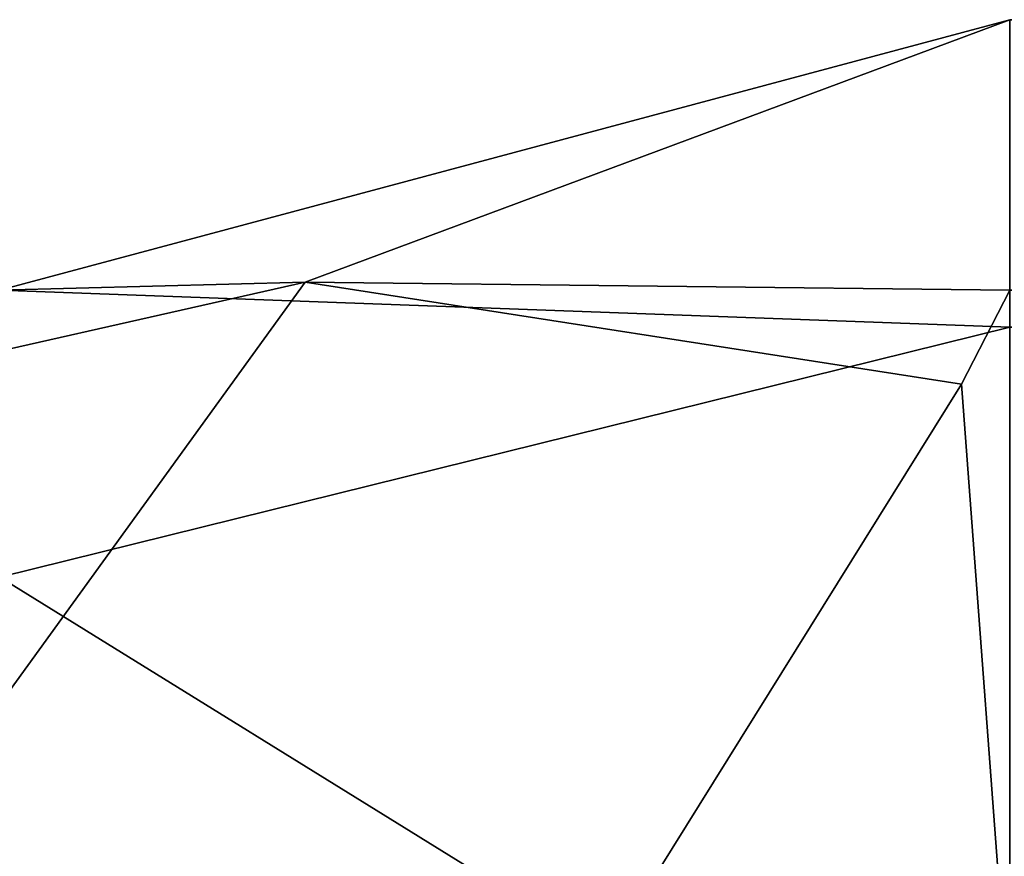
# Model space of a CAD drawing. Header units: inches. Extents: x 0 to 23, y -28 to 0.
# Tile 129 of 256: x 0.127 to 0.249, y -0.104 to 0. Entities that reach past the tile are written whole.
import ezdxf

# ---------------------------------------------------------------- set-up
doc = ezdxf.new("R2010")
doc.units = ezdxf.units.IN
doc.header["$LTSCALE"] = 0.03937
doc.header["$MEASUREMENT"] = 0
doc.layers.add('A-FURN-3-ST-BK', color=151, linetype='Continuous')

msp = doc.modelspace()

# ---------------------------------------------------------------- meshes
at = {"layer": 'A-FURN-3-ST-BK'}
mesh = msp.add_polyface(dxfattribs=at)
corners = [(0.25, -4.21165, 32.86484), (22.75, -4.21165, 32.86484), (0.25, -3.85654, 32.96592), (22.75, -3.85654, 32.96592), (0.25, -3.48891, 33), (22.75, -0.5, 33), (0.25, -0.5, 33), (0.25, -0.30866, 32.96194), (22.75, -0.30866, 32.96194), (0.25, -0.14645, 32.85355), (22.75, -0.14645, 32.85355), (0.25, -0.03806, 32.69134), (22.75, -0.03806, 32.69134), (0.25, 0, 32.5), (22.75, 0, 5.25), (0.25, 0, 5.25), (0.25, -0.03349, 5.125), (22.75, -0.03349, 5.125), (0.25, -0.125, 5.03349), (22.75, -0.125, 5.03349), (0.25, -0.25, 5), (22.75, -4.10019, 5), (0.25, -4.10019, 5), (0.125, -4.10019, 5.03349), (0.125, -0.25, 5.03349), (0.125, -4.32566, 16.90087), (0.03349, -4.22519, 5.2499), (0.125, -4.3167, 5.24983), (0.25, -4.35916, 16.90085), (0.03349, -4.26505, 17.17338), (0.125, -4.35425, 17.15295), (0.125, -0.03349, 5.25), (0.03349, -0.125, 32.5), (0.125, -0.03349, 32.5), (0.125, -0.32148, 32.931), (0.125, -0.5, 32.96651), (0.125, -0.17013, 32.82987), (0.125, -0.069, 32.67852), (0.03349, -3.48891, 32.875), (0.125, -3.48891, 32.96651), (0.125, -3.85039, 32.933), (0.125, -4.19955, 32.83361), (0.25, -4.54213, 32.70022), (0.10687, -0.04511, 5.24402), (0.16283, -0.0325, 5.16283), (0.24402, -0.04511, 5.10687), (0.18779, -0.13546, 5.03667), (0.09833, -0.12157, 5.09833), (0.03667, -0.13546, 5.18779), (0.09838, -4.22858, 5.09824), (0.18776, -4.21471, 5.03666), (0.25, -4.22514, 5.03346), (0.24394, -4.30505, 5.10684), (0.25, -4.31663, 5.12489), (0.16289, -4.31764, 5.16266), (0.25, -4.35019, 5.24981), (0.10678, -4.30501, 5.24398), (0.03664, -4.21466, 5.18777), (22.75, -4.22514, 5.03346), (22.75, -4.31663, 5.12489)]
mesh.append_faces([[corners[k] for k in face] for face in [(0, 1, 2), (2, 3, 4), (4, 5, 6), (6, 5, 7), (7, 8, 9), (9, 10, 11), (11, 12, 13), (13, 14, 15), (15, 14, 16), (16, 17, 18), (18, 19, 20), (20, 21, 22), (23, 24, 22), (22, 24, 20), (25, 26, 27), (25, 27, 28), (29, 25, 30), (31, 32, 33), (31, 33, 15), (15, 33, 13), (34, 35, 6), (34, 6, 7), (34, 7, 36), (36, 7, 9), (36, 9, 37), (37, 9, 11), (37, 11, 33), (33, 11, 13), (33, 32, 37), (35, 38, 39), (35, 39, 6), (6, 39, 4), (38, 40, 39), (39, 40, 2), (39, 2, 4), (41, 42, 0), (41, 0, 40), (40, 0, 2), (43, 31, 44), (44, 31, 15), (44, 15, 16), (44, 16, 45), (45, 16, 18), (45, 18, 46), (46, 18, 20), (46, 20, 24), (46, 24, 47), (47, 48, 43, 44), (47, 44, 45, 46), (49, 23, 50), (50, 23, 22), (50, 22, 51), (50, 51, 52), (52, 51, 53), (52, 53, 54), (54, 53, 55), (54, 55, 27), (54, 27, 56), (54, 56, 57, 49), (54, 49, 50, 52), (22, 21, 51), (51, 58, 53), (53, 59, 55)]])

doc.saveas('drawing.dxf')
